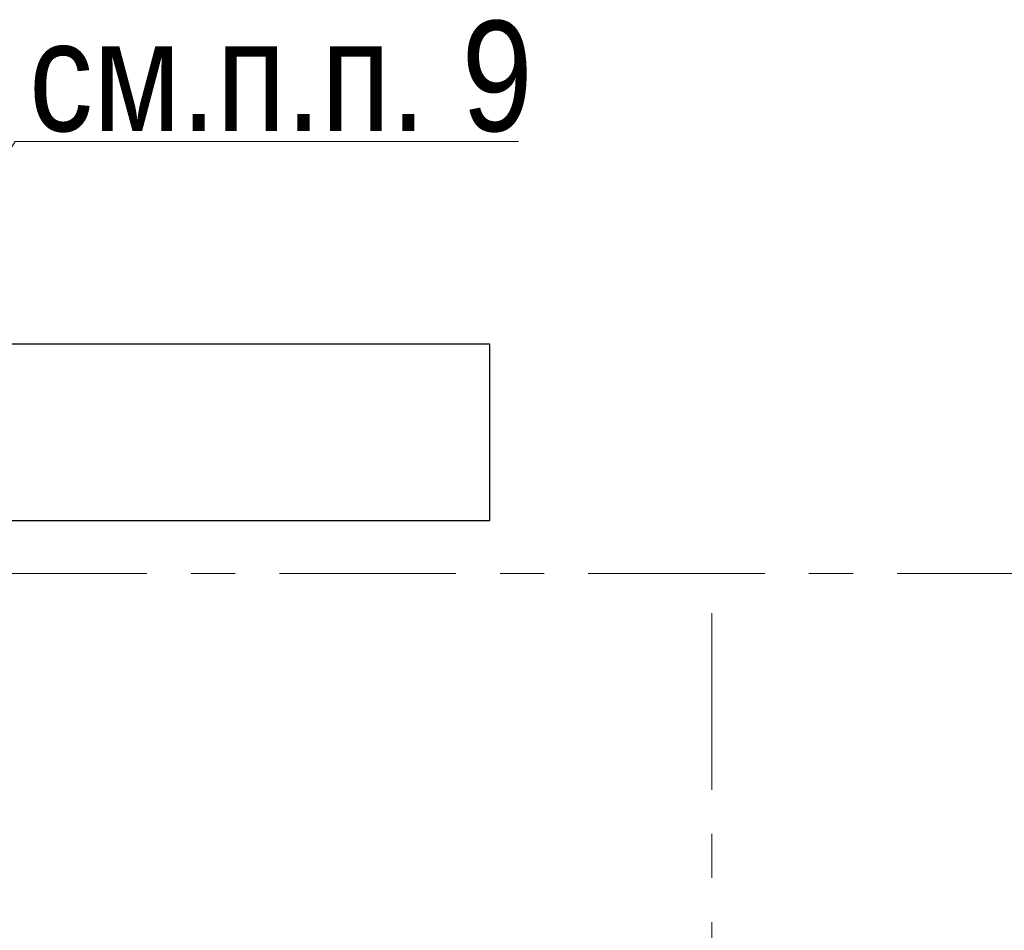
# Model space of a CAD drawing. Header units: metres. Extents: x -38 to 93, y -15 to 21.
# Tile 55 of 256: x 26.88 to 29.11, y 8.19 to 10.26. Entities that reach past the tile are written whole.
import ezdxf

# ---------------------------------------------------------------- set-up
doc = ezdxf.new("R2010")
doc.units = ezdxf.units.M
doc.linetypes.add('______11', pattern=[0.5, 0.4, -0.05, 0, -0.05])
doc.linetypes.add('______5', pattern=[1.1, 0.8, -0.1, 0.1, -0.1])
for name, color, linetype, lineweight in [('XR$1$Осевая линия (1)', 7, '______5', 13), ('XR$4$Общий слой (1)_1', 7, 'Continuous', 13), ('XR$4$Перекрытие (1)', 7, 'Continuous', 35), ('XR$4$Фундамент (1)_1', 7, 'Continuous', 35)]:
    doc.layers.add(name, color=color, linetype=linetype, lineweight=lineweight)
doc.styles.add('ARIAL', font='arial.ttf')

msp = doc.modelspace()

# ---------------------------------------------------------------- linework, layer by layer
at = {"layer": 'XR$1$Осевая линия (1)', "color": 253, "linetype": '______11', "lineweight": 13, "true_color": 0xa0a0a0, "transparency": 33554687}
for p, q in [((-2.63, 9), (62.6, 9)), ((28.45, -3.39), (28.45, 8.92))]:
    msp.add_line(p, q, dxfattribs=at)
at = {"layer": 'XR$4$Общий слой (1)_1', "color": 7, "linetype": 'Continuous', "lineweight": 13, "transparency": 33554687}
msp.add_lwpolyline([(26.6602, 9.6411), (26.8716, 9.9797), (28.0116, 9.9797)], dxfattribs=at)
at = {"layer": 'XR$4$Перекрытие (1)', "color": 7, "linetype": 'Continuous', "lineweight": 25, "transparency": 33554687}
for p, q in [((27.9473, 9.5202), (26.6973, 9.52)), ((27.9473, 9.1202), (27.9473, 9.5202)), ((26.6973, 9.12), (27.9473, 9.1202))]:
    msp.add_line(p, q, dxfattribs=at)

# ---------------------------------------------------------------- texts
at = {"layer": 'XR$4$Фундамент (1)_1', "color": 7, "linetype": 'Continuous', "lineweight": 13, "transparency": 33554687, "insert": (26.9027, 10.1264), "char_height": 0.25, "width": 1.482417, "attachment_point": 4, "style": 'ARIAL'}
msp.add_mtext('\\W0.83;см.п.п. 9', dxfattribs=at)

doc.saveas('drawing.dxf')
